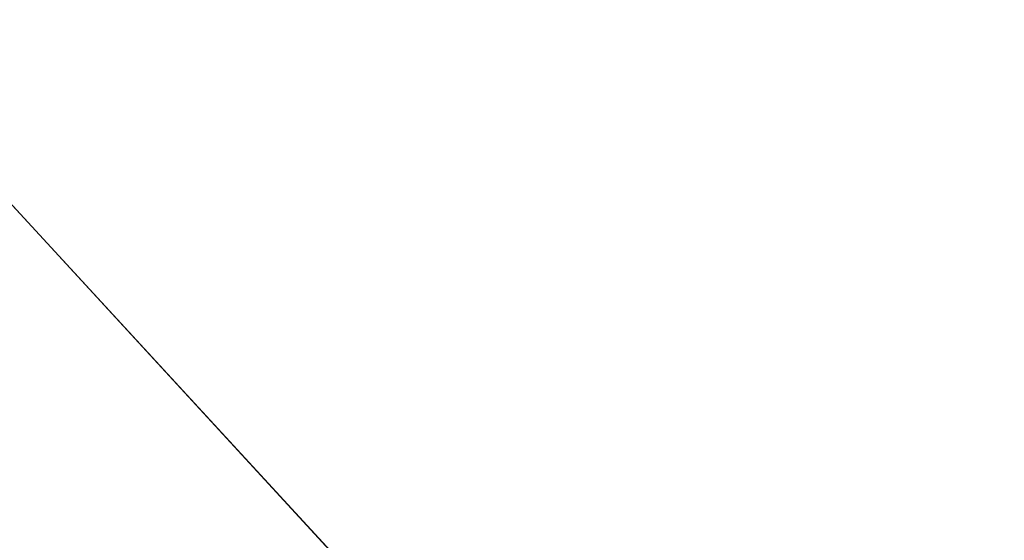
# Model space of a CAD drawing. Header units: inches. Extents: x -706 to 746, y -844 to 519.
# Tile 52 of 256: x -185 to -160, y -363 to -350. Entities that reach past the tile are written whole.
import ezdxf

# ---------------------------------------------------------------- set-up
doc = ezdxf.new("R2010")
doc.units = ezdxf.units.IN
doc.header["$MEASUREMENT"] = 0
doc.layers.add('00_ground', color=73, linetype='Continuous', true_color=0x8fe057)

msp = doc.modelspace()

# ---------------------------------------------------------------- meshes
at = {"layer": '00_ground', "color": 251, "true_color": 0x565656}
mesh = msp.add_polyface(dxfattribs=at)
corners = [(745.801, -489.505, -11.798), (745.801, -489.505, 0.013), (745.801, 519.417, -11.798), (745.801, 519.417, 0.013), (-706.155, 519.417, -11.798), (-706.155, 519.417, 0.013), (-706.155, -491.348, -11.798), (-706.155, -491.348, 0.013), (-59.091, -491.349, -11.798), (-59.091, -491.349, 0.013), (-77.405, -295.913, -11.798), (-77.405, -295.913, 0.013), (-239.061, -295.913, -11.798), (-239.061, -295.913, 0.013), (-239.061, -54.669, -11.798), (-239.061, -54.669, 0.013), (214.88, -54.669, -11.798), (214.88, -54.669, 0.013), (214.88, -295.913, -11.798), (214.88, -295.913, 0.013), (187.32, -295.913, -11.798), (187.32, -295.913, 0.013), (187.32, -489.505, -11.798), (187.32, -489.505, 0.013)]
mesh.append_faces([[corners[k] for k in face] for face in [(22, 18, 0, 22), (0, 18, 2, 0), (6, 12, 8, 6), (1, 19, 23, 1), (9, 13, 7, 9), (7, 13, 5, 7)]], dxfattribs={"vtx0": -1, "vtx1": -1, "vtx3": -1, "color": 251})
mesh.append_faces([[corners[k] for k in face] for face in [(16, 4, 2, 16), (4, 14, 12, 4), (15, 3, 5, 15), (3, 17, 19, 3)]], dxfattribs={"vtx0": -1, "vtx2": -1, "vtx3": -1, "color": 251})
mesh.append_faces([[corners[k] for k in face] for face in [(0, 3, 1, 0), (2, 5, 3, 2), (4, 7, 5, 4), (6, 9, 7, 6), (8, 11, 9, 8), (10, 13, 11, 10), (12, 15, 13, 12), (14, 17, 15, 14), (16, 19, 17, 16), (18, 21, 19, 18), (20, 23, 21, 20), (22, 1, 23, 22), (8, 12, 10, 8), (23, 19, 21, 23)]], dxfattribs={"vtx0": -1, "vtx3": -1, "color": 251})
mesh.append_faces([[corners[k] for k in face] for face in [(16, 14, 4, 16), (18, 16, 2, 18), (6, 4, 12, 6), (15, 17, 3, 15), (13, 15, 5, 13), (1, 3, 19, 1)]], dxfattribs={"vtx1": -1, "vtx2": -1, "vtx3": -1, "color": 251})
mesh.append_faces([[corners[k] for k in face] for face in [(0, 2, 3, 0), (2, 4, 5, 2), (4, 6, 7, 4), (6, 8, 9, 6), (8, 10, 11, 8), (10, 12, 13, 10), (12, 14, 15, 12), (14, 16, 17, 14), (16, 18, 19, 16), (18, 20, 21, 18), (20, 22, 23, 20), (22, 0, 1, 22), (22, 20, 18, 22), (9, 11, 13, 9)]], dxfattribs={"vtx2": -1, "vtx3": -1, "color": 251})

doc.saveas('drawing.dxf')
